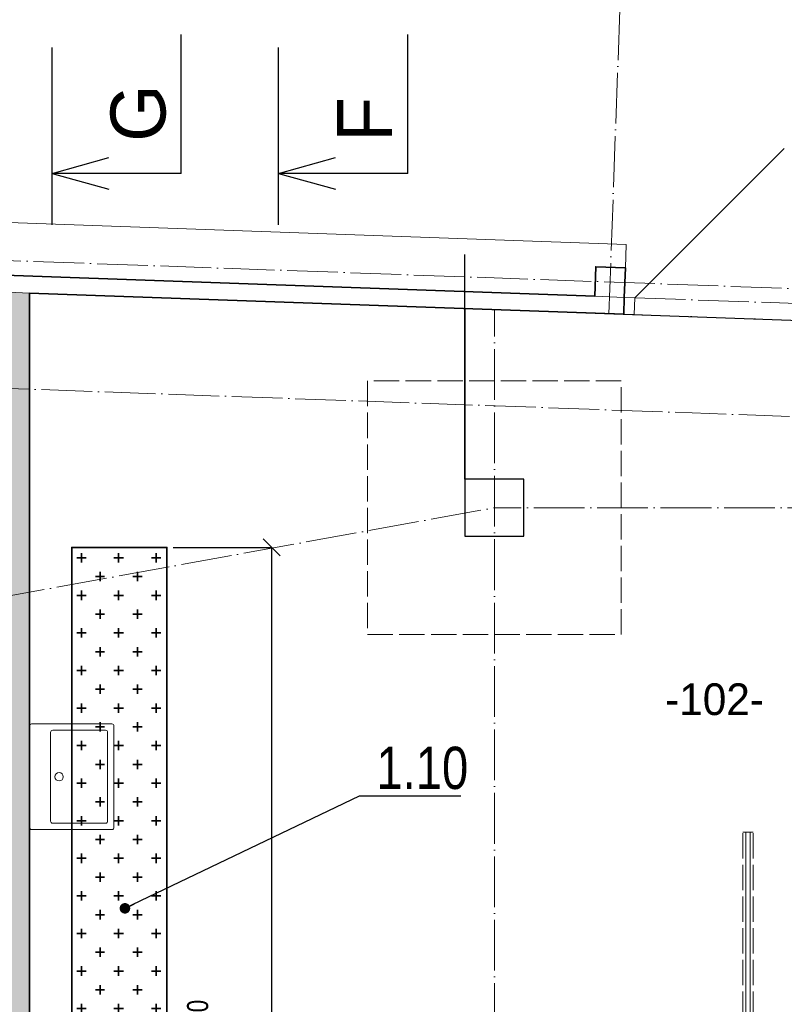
# Model space of a CAD drawing. Header units: millimetres. Extents: x 161070 to 520640, y 9197 to 248394.
# Tile 102 of 137: x 191651 to 195269, y 130459 to 135119. Entities that reach past the tile are written whole.
import ezdxf
from ezdxf.enums import TextEntityAlignment as Align

# ---------------------------------------------------------------- set-up
doc = ezdxf.new("R2010")
doc.units = ezdxf.units.MM
doc.header["$LTSCALE"] = 10
doc.linetypes.add('ACAD_ISO02W100', pattern=[15, 12, -3])
doc.linetypes.add('ACAD_ISO04W100', pattern=[30, 24, -3, 0, -3])
doc.layers.get('Defpoints').update_dxf_attribs({"color": 252})
doc.layers.add('netisk', color=253, linetype='Continuous', plot=False)
for name, color, linetype, lineweight in [('NS_tenka', 253, 'Continuous', 9), ('NS_tlusta', 253, 'Continuous', 15), ('NS_velmi_tlusta', 253, 'Continuous', 35), ('srafy', 253, 'Continuous', 9), ('tlusta', 253, 'Continuous', 15), ('velmi_tlusta', 253, 'Continuous', 35), ('VZT Odvod', 5, 'Continuous', 35), ('VZT Privod', 6, 'Continuous', 35), ('VZT-koty', 4, 'Continuous', 25)]:
    doc.layers.add(name, color=color, linetype=linetype, lineweight=lineweight)
for name, color, linetype in [('VZT CM', 1, 'Continuous'), ('VZT Privod-pozice_odkaz', 7, 'Continuous'), ('VZT Privod-pozice_text', 7, 'Continuous')]:
    doc.layers.add(name, color=color, linetype=linetype)
doc.layers.add('zarizovaci predmety', color=253, linetype='Continuous', lineweight=9, transparency=0.3)
doc.styles.add('Arial', font='arial.ttf')
doc.styles.add('laplan N', font='txt')
doc.styles.add('ROMAND', font='IC-SIMPLEX.SHX', dxfattribs={"width": 0.8})
doc.styles.add('Romans', font='romans.shx', dxfattribs={"width": 0.8})
doc.styles.get("Standard").update_dxf_attribs({"font": 'ic-simplex.shx', "width": 0.8})
doc.dimstyles.new('CADKON', dxfattribs={"dimscale": 50, "dimtxt": 2.5, "dimasz": 2.5, "dimexe": 1.8, "dimexo": 5, "dimgap": 0.6, "dimtad": 1, "dimrnd": 1, "dimtxsty": 'Standard', "dimblk1": 'ARCHTICK', "dimblk2": 'ARCHTICK', "dimsah": 1, "dimcen": 2.5, "dimadec": 1, "dimazin": 2, "dimtfac": 1, "dimtdec": 4, "dimtix": 1, "dimtmove": 1, "dimatfit": 3, "dimldrblk": 'OPEN30', "dimfxl": 5, "dimtolj": 1, "dimarcsym": 0})
doc.dimstyles.new('Standa 50', dxfattribs={"dimtxt": 100, "dimasz": 80, "dimexe": 0, "dimexo": 30, "dimgap": 30, "dimtad": 1, "dimdec": 0, "dimrnd": 1, "dimdsep": 46, "dimtxsty": 'Romans', "dimblk": 'OBLIQUE', "dimcen": 0, "dimclrd": 256, "dimclre": 256, "dimclrt": 256, "dimadec": 0, "dimazin": 0, "dimtfac": 1, "dimtdec": 0, "dimtofl": 0, "dimtmove": 0, "dimatfit": 3, "dimldrblk": 'OBLIQUE', "dimfxl": 1, "dimtvp": 1.1, "dimtolj": 1, "dimlwd": -1, "dimlwe": -1, "dimarcsym": 0})

# ---------------------------------------------------------------- blocks, each defined once
blk = doc.blocks.new('UMYVADLO')
at = {"layer": 'zarizovaci predmety'}
for p, q in [((29660, 15810), (29660, 16060)), ((29670, 16070), (30090, 16070)), ((30100, 16060), (30100, 15810)), ((30090, 15800), (29670, 15800))]:
    blk.add_line(p, q, dxfattribs=at)
blk.add_lwpolyline([(29640, 16170), (30120, 16170, -0.414214), (30130, 16160), (30130, 15780, -0.414214), (30120, 15770), (29640, 15770, -0.414214), (29630, 15780), (29630, 16160, -0.414214)], format="xyb", close=True, dxfattribs=at)
blk.add_circle((29880, 16030), 20, dxfattribs=at)
for centre, start, end in [((29670, 16060), 90, 180), ((30090, 16060), 0, 90), ((29670, 15810), 180, 270), ((30090, 15810), 270, 0)]:
    blk.add_arc(centre, 10, start, end, dxfattribs=at)
blk = doc.blocks.new('vd')
at = {"layer": 'srafy', "transparency": 33554610}
h = blk.add_hatch(dxfattribs=at)
h.set_pattern_fill('CEMENT_POTER', color=8, scale=30)
h.set_pattern_definition([(45, (315274.35, 92199.55), (-42.426407, 42.426407), []), (45, (315302.63, 92199.55), (-42.426407, 42.426407), [0, -30]), (45, (315330.916, 92199.55), (-42.426407, 42.426407), [0, -30])])
h.paths.add_polyline_path([(191697.2, 122674.3), (191697.2, 133825.5), (191597.2, 133829.1), (191597.2, 131136.3), (191597.2, 131086.3), (191597.2, 122674.3)])
at = {"layer": 'netisk', "color": 8}
blk.add_line((193757.2, 132944.3), (193757.2, 134007.7), dxfattribs=at)
blk.add_lwpolyline([(191696.9, 133825.5), (193757.2, 133751.9), (193757.2, 132944.3), (193757.2, 132674.3), (194037.2, 132674.3), (194037.2, 132944.3), (193757.2, 132944.3), (193757.2, 133751.9), (198737.2, 133574), (198737.2, 125774.3), (195697.2, 125774.3), (191697.2, 125774.3)], close=True, dxfattribs=at)
at = {"layer": 'NS_tenka', "color": 8, "linetype": 'ACAD_ISO02W100'}
for p, q in [((195072.2, 128899.3), (195072.2, 131274.3)), ((195072.2, 131274.3), (195122.2, 131274.3)), ((195122.2, 128899.3), (195122.2, 131274.3))]:
    blk.add_line(p, q, dxfattribs=at)
at = {"layer": 'NS_tenka', "color": 8}
for p, q in [((195087.2, 128899.3), (195087.2, 131274.3)), ((195107.2, 128899.3), (195107.2, 131274.3))]:
    blk.add_line(p, q, dxfattribs=at)
at = {"layer": 'NS_tlusta', "color": 8}
for p, q in [((194562, 133803.2), (195269.2, 134510.3)), ((194517.1, 133944.9), (194521, 134054.8)), ((191597.2, 133829.1), (191697.2, 133825.5)), ((194562, 133803.2), (194512.1, 133805)), ((194562, 133803.2), (194559.2, 133723.3)), ((194509.2, 133725), (194559.2, 133723.3))]:
    blk.add_line(p, q, dxfattribs=at)
at = {"layer": 'NS_tlusta', "color": 8, "linetype": 'ACAD_ISO04W100'}
for p, q in [((194562, 133803.2), (196560.8, 133731.8)), ((194559.2, 133723.3), (196557.9, 133651.8))]:
    blk.add_line(p, q, dxfattribs=at)
blk.add_lwpolyline([(187404.7, 132871.3), (190536.1, 132924.8), (190554.7, 133411), (205980.9, 132859.9)], dxfattribs=at)
at = {"layer": 'NS_tlusta', "color": 8, "linetype": 'ACAD_ISO02W100'}
blk.add_lwpolyline([(193297.2, 132209.3), (194497.2, 132209.3), (194497.2, 133409.3), (193297.2, 133409.3)], close=True, dxfattribs=at)
at = {"layer": 'NS_velmi_tlusta', "color": 8}
blk.add_line((194512.1, 133805), (194509.2, 133725), dxfattribs=at)
blk.add_lwpolyline([(191697.2, 133825.5), (191697.2, 125774.3)], dxfattribs=at)
at = {"layer": 'tlusta', "color": 8, "linetype": 'ACAD_ISO04W100'}
for p, q in [((194439.3, 133727.5), (194637.8, 139284)), ((190517.1, 134017.8), (214202, 133171.6)), ((193897.2, 120715.9), (193897.2, 133746.9)), ((187397.2, 131627.4), (193897.2, 132809.3)), ((209628.8, 132809.3), (193897.2, 132809.3))]:
    blk.add_line(p, q, dxfattribs=at)
at = {"layer": 'tlusta', "color": 8}
blk.add_line((194372.2, 133810), (194512.1, 133805), dxfattribs=at)
blk.add_lwpolyline([(194521, 134054.8), (189782.4, 134224.1)], dxfattribs=at)
at = {"layer": 'velmi_tlusta', "color": 8}
blk.add_line((194509.2, 133725), (191696.9, 133825.5), dxfattribs=at)
for points in [[(194372.2, 133810), (190514.6, 133947.8)], [(194512.1, 133805), (194517.1, 133944.9), (194377.2, 133949.9), (194372.2, 133810)]]:
    blk.add_lwpolyline(points, dxfattribs=at)
at = {"layer": 'zarizovaci predmety', "color": 8, "rotation": 89.99999999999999}
blk.add_blockref('UMYVADLO', (207867, 101656.3), dxfattribs=at)
blk = doc.blocks.new('*U2621')
at = {"color": 0, "linetype": 'ByBlock', "lineweight": -2}
for p, q in [((940.96, 0), (940.96, 1010.32)), ((0, 0), (413.1, 114.81)), ((0, 0), (413.1, -114.81))]:
    blk.add_line(p, q, dxfattribs=at)
at = {"color": 3, "linetype": 'ByBlock', "lineweight": -2}
blk.add_line((940.96, 0), (0, 0), dxfattribs=at)
at = {"color": 0, "linetype": 'ByBlock', "lineweight": -2, "style": 'ROMAND'}
blk.add_text('F', height=400, rotation=90, dxfattribs=at).set_placement((826.21, 229.62))
blk = doc.blocks.new('*U2907')
at = {"color": 0, "linetype": 'ByBlock', "lineweight": -2}
for p, q in [((940.96, 0), (940.96, 1010.32)), ((0, 0), (413.1, 114.81)), ((0, 0), (413.1, -114.81))]:
    blk.add_line(p, q, dxfattribs=at)
at = {"color": 3, "linetype": 'ByBlock', "lineweight": -2}
blk.add_line((940.96, 0), (0, 0), dxfattribs=at)
at = {"color": 0, "linetype": 'ByBlock', "lineweight": -2, "style": 'ROMAND'}
blk.add_text('G', height=400, rotation=90, dxfattribs=at).set_placement((826.21, 229.62))
blk = doc.blocks.new('_OBLIQUE')
at = {"color": 0, "linetype": 'ByBlock'}
blk.add_line((-0.5, -0.5), (0.5, 0.5), dxfattribs=at)
blk = doc.blocks.new('*D3566')
at = {"layer": 'Defpoints', "color": 0}
for p in [(192347.2, 132621.4), (192347.2, 127421.4), (192842.6, 127421.4)]:
    blk.add_point(p, dxfattribs=at)
at = {"layer": 'VZT-koty'}
for p, q in [((192377.2, 132621.4), (192842.6, 132621.4)), ((192842.6, 132621.4), (192842.6, 127421.4)), ((192377.2, 127421.4), (192842.6, 127421.4))]:
    blk.add_line(p, q, dxfattribs=at)
at = {"layer": 'VZT-koty', "xscale": 80, "yscale": 80, "zscale": 80}
for p, rotation in [((192842.6, 132621.4), 90), ((192842.6, 127421.4), 270)]:
    blk.add_blockref('_OBLIQUE', p, dxfattribs=dict(at, rotation=rotation))
at = {"layer": 'VZT-koty', "insert": (192762.6, 130021.4), "char_height": 100, "attachment_point": 5, "rotation": 90, "style": 'Romans'}
blk.add_mtext('\\A1;5200', dxfattribs=at)
blk = doc.blocks.new('_ArchTick')
at = {"color": 0, "const_width": 0.15}
blk.add_lwpolyline([(-0.5, -0.5), (0.5, 0.5)], dxfattribs=at)

msp = doc.modelspace()

# ---------------------------------------------------------------- hatches: boundary and pattern name
at = {"layer": 'VZT Privod', "transparency": 33554661}
h = msp.add_hatch(dxfattribs=at)
h.set_pattern_fill('BOURANE_KCE', color=3, scale=70, angle=90, style=0)
h.set_pattern_definition([(90, (-376.46, -2e-12), (-532, 533.4), [44.45, -488.95]), (90, (-198.66, 1e-14), (-532, 533.4), [44.45, -488.95]), (90, (-20.86, -2e-12), (-532, 533.4), [44.45, -488.95]), (180, (-0.007, 22.2), (2e-13, 533.4), [43.0784, -3148.9216]), (180, (-532, 555.6), (2e-13, 533.4), [43.0784, -3148.9216]), (180, (-1064, 1089), (2e-13, 533.4), [43.0784, -3148.9216]), (180, (-1596, 1622.4), (2e-13, 533.4), [43.0784, -3148.9216]), (180, (-2128, 2155.8), (2e-13, 533.4), [43.0784, -3148.9216]), (180, (-2660, 2689.2), (2e-13, 533.4), [43.0784, -3148.9216]), (180, (-176.44, 22.2), (2e-13, 533.4), [44.45, -3147.55]), (180, (-708.43, 555.6), (2e-13, 533.4), [44.45, -3147.55]), (180, (-1240.43, 1089), (2e-13, 533.4), [44.45, -3147.55]), (180, (-1772.43, 1622.4), (2e-13, 533.4), [44.45, -3147.55]), (180, (-2304.43, 2155.8), (2e-13, 533.4), [44.45, -3147.55]), (180, (-2836.43, 2689.2), (2e-13, 533.4), [44.45, -3147.55]), (180, (-354.24, 22.2), (2e-13, 533.4), [44.45, -3147.55]), (180, (-886.24, 555.6), (2e-13, 533.4), [44.45, -3147.55]), (180, (-1418.23, 1089), (2e-13, 533.4), [44.45, -3147.55]), (180, (-1950.23, 1622.4), (2e-13, 533.4), [44.45, -3147.55]), (180, (-2482.24, 2155.8), (2e-13, 533.4), [44.45, -3147.55]), (180, (-3014.24, 2689.2), (2e-13, 533.4), [44.45, -3147.55]), (180, (-354.24, 200), (2e-13, 533.4), [44.45, -3147.55]), (180, (-886.24, 733.4), (2e-13, 533.4), [44.45, -3147.55]), (180, (-1418.23, 1266.8), (2e-13, 533.4), [44.45, -3147.55]), (180, (-1950.23, 1800.2), (2e-13, 533.4), [44.45, -3147.55]), (180, (-2482.24, 2333.6), (2e-13, 533.4), [44.45, -3147.55]), (180, (-3014.24, 2867), (2e-13, 533.4), [44.45, -3147.55]), (180, (-354.24, 377.8), (2e-13, 533.4), [44.45, -3147.55]), (180, (-886.24, 911.2), (2e-13, 533.4), [44.45, -3147.55]), (180, (-1418.23, 1444.6), (2e-13, 533.4), [44.45, -3147.55]), (180, (-1950.23, 1978), (2e-13, 533.4), [44.45, -3147.55]), (180, (-2482.24, 2511.4), (2e-13, 533.4), [44.45, -3147.55]), (180, (-3014.24, 3044.8), (2e-13, 533.4), [44.45, -3147.55]), (90, (-376.46, 177.8), (-532, 533.4), [44.45, -488.95]), (90, (-376.46, 355.6), (-532, 533.4), [44.45, -488.95]), (90, (-287.56, 88.9), (-532, 533.4), [44.45, -488.95]), (90, (-287.56, 266.7), (-532, 533.4), [44.45, -488.95]), (90, (-198.66, 177.8), (-532, 533.4), [44.45, -488.95]), (90, (-198.66, 355.6), (-532, 533.4), [44.45, -488.95]), (90, (-109.76, 88.9), (-532, 533.4), [44.45, -488.95]), (90, (-109.76, 266.7), (-532, 533.4), [44.45, -488.95]), (90, (-20.86, 177.8), (-532, 533.4), [44.45, -488.95]), (90, (-20.86, 355.6), (-532, 533.4), [44.45, -488.95]), (180, (-87.53, 111.1), (2e-13, 533.4), [44.45, -3147.55]), (180, (-619.53, 644.5), (2e-13, 533.4), [44.45, -3147.55]), (180, (-1151.54, 1177.9), (2e-13, 533.4), [44.45, -3147.55]), (180, (-1683.54, 1711.3), (2e-13, 533.4), [44.45, -3147.55]), (180, (-2215.53, 2244.7), (2e-13, 533.4), [44.45, -3147.55]), (180, (-2747.53, 2778.1), (2e-13, 533.4), [44.45, -3147.55]), (180, (-265.33, 111.1), (2e-13, 533.4), [44.45, -3147.55]), (180, (-797.33, 644.5), (2e-13, 533.4), [44.45, -3147.55]), (180, (-1329.34, 1177.9), (2e-13, 533.4), [44.45, -3147.55]), (180, (-1861.34, 1711.3), (2e-13, 533.4), [44.45, -3147.55]), (180, (-2393.34, 2244.7), (2e-13, 533.4), [44.45, -3147.55]), (180, (-2925.34, 2778.1), (2e-13, 533.4), [44.45, -3147.55]), (180, (-0.007, 200), (2e-13, 533.4), [43.0784, -3148.9216]), (180, (-532, 733.4), (2e-13, 533.4), [43.0784, -3148.9216]), (180, (-1064, 1266.8), (2e-13, 533.4), [43.0784, -3148.9216]), (180, (-1596, 1800.2), (2e-13, 533.4), [43.0784, -3148.9216]), (180, (-2128, 2333.6), (2e-13, 533.4), [43.0784, -3148.9216]), (180, (-2660, 2867), (2e-13, 533.4), [43.0784, -3148.9216]), (180, (-176.44, 200), (2e-13, 533.4), [44.45, -3147.55]), (180, (-708.43, 733.4), (2e-13, 533.4), [44.45, -3147.55]), (180, (-1240.43, 1266.8), (2e-13, 533.4), [44.45, -3147.55]), (180, (-1772.43, 1800.2), (2e-13, 533.4), [44.45, -3147.55]), (180, (-2304.43, 2333.6), (2e-13, 533.4), [44.45, -3147.55]), (180, (-2836.43, 2867), (2e-13, 533.4), [44.45, -3147.55]), (180, (-87.53, 288.9), (2e-13, 533.4), [44.45, -3147.55]), (180, (-619.53, 822.3), (2e-13, 533.4), [44.45, -3147.55]), (180, (-1151.54, 1355.7), (2e-13, 533.4), [44.45, -3147.55]), (180, (-1683.54, 1889.1), (2e-13, 533.4), [44.45, -3147.55]), (180, (-2215.53, 2422.5), (2e-13, 533.4), [44.45, -3147.55]), (180, (-2747.53, 2955.9), (2e-13, 533.4), [44.45, -3147.55]), (180, (-265.33, 288.9), (2e-13, 533.4), [44.45, -3147.55]), (180, (-797.33, 822.3), (2e-13, 533.4), [44.45, -3147.55]), (180, (-1329.34, 1355.7), (2e-13, 533.4), [44.45, -3147.55]), (180, (-1861.34, 1889.1), (2e-13, 533.4), [44.45, -3147.55]), (180, (-2393.34, 2422.5), (2e-13, 533.4), [44.45, -3147.55]), (180, (-2925.34, 2955.9), (2e-13, 533.4), [44.45, -3147.55]), (180, (-0.007, 377.8), (2e-13, 533.4), [43.0784, -3148.9216]), (180, (-532, 911.2), (2e-13, 533.4), [43.0784, -3148.9216]), (180, (-1064, 1444.6), (2e-13, 533.4), [43.0784, -3148.9216]), (180, (-1596, 1978), (2e-13, 533.4), [43.0784, -3148.9216]), (180, (-2128, 2511.4), (2e-13, 533.4), [43.0784, -3148.9216]), (180, (-2660, 3044.8), (2e-13, 533.4), [43.0784, -3148.9216]), (180, (-176.44, 377.8), (2e-13, 533.4), [44.45, -3147.55]), (180, (-708.43, 911.2), (2e-13, 533.4), [44.45, -3147.55]), (180, (-1240.43, 1444.6), (2e-13, 533.4), [44.45, -3147.55]), (180, (-1772.43, 1978), (2e-13, 533.4), [44.45, -3147.55]), (180, (-2304.43, 2511.4), (2e-13, 533.4), [44.45, -3147.55]), (180, (-2836.43, 3044.8), (2e-13, 533.4), [44.45, -3147.55]), (90, (-465.36, 88.9), (-532, 533.4), [44.45, -488.95]), (90, (-465.36, 266.7), (-532, 533.4), [44.45, -488.95]), (180, (-443.13, 111.1), (2e-13, 533.4), [44.45, -3147.55]), (180, (-975.13, 644.5), (2e-13, 533.4), [44.45, -3147.55]), (180, (-1507.13, 1177.9), (2e-13, 533.4), [44.45, -3147.55]), (180, (-2039.13, 1711.3), (2e-13, 533.4), [44.45, -3147.55]), (180, (-2571.14, 2244.7), (2e-13, 533.4), [44.45, -3147.55]), (180, (-3103.14, 2778.1), (2e-13, 533.4), [44.45, -3147.55]), (180, (-443.13, 288.9), (2e-13, 533.4), [44.45, -3147.55]), (180, (-975.13, 822.3), (2e-13, 533.4), [44.45, -3147.55]), (180, (-1507.13, 1355.7), (2e-13, 533.4), [44.45, -3147.55]), (180, (-2039.13, 1889.1), (2e-13, 533.4), [44.45, -3147.55]), (180, (-2571.14, 2422.5), (2e-13, 533.4), [44.45, -3147.55]), (180, (-3103.14, 2955.9), (2e-13, 533.4), [44.45, -3147.55]), (90, (-465.36, 444.5), (-532, 533.4), [44.45, -488.95]), (90, (-287.56, 444.5), (-532, 533.4), [44.45, -488.95]), (90, (-109.76, 444.5), (-532, 533.4), [44.45, -488.95]), (180, (-87.53, 466.7), (2e-13, 533.4), [44.45, -3147.55]), (180, (-619.53, 1000.1), (2e-13, 533.4), [44.45, -3147.55]), (180, (-1151.54, 1533.5), (2e-13, 533.4), [44.45, -3147.55]), (180, (-1683.54, 2066.9), (2e-13, 533.4), [44.45, -3147.55]), (180, (-2215.53, 2600.3), (2e-13, 533.4), [44.45, -3147.55]), (180, (-2747.53, 3133.7), (2e-13, 533.4), [44.45, -3147.55]), (180, (-265.33, 466.7), (2e-13, 533.4), [44.45, -3147.55]), (180, (-797.33, 1000.1), (2e-13, 533.4), [44.45, -3147.55]), (180, (-1329.34, 1533.5), (2e-13, 533.4), [44.45, -3147.55]), (180, (-1861.34, 2066.9), (2e-13, 533.4), [44.45, -3147.55]), (180, (-2393.34, 2600.3), (2e-13, 533.4), [44.45, -3147.55]), (180, (-2925.34, 3133.7), (2e-13, 533.4), [44.45, -3147.55]), (180, (-443.13, 466.7), (2e-13, 533.4), [44.45, -3147.55]), (180, (-975.13, 1000.1), (2e-13, 533.4), [44.45, -3147.55]), (180, (-1507.13, 1533.5), (2e-13, 533.4), [44.45, -3147.55]), (180, (-2039.13, 2066.9), (2e-13, 533.4), [44.45, -3147.55]), (180, (-2571.14, 2600.3), (2e-13, 533.4), [44.45, -3147.55]), (180, (-3103.14, 3133.7), (2e-13, 533.4), [44.45, -3147.55])])
h.paths.add_polyline_path([(192347.2, 127421.4), (192347.2, 132621.4), (191897.2, 132621.4), (191897.2, 127421.4)])

# ---------------------------------------------------------------- linework, layer by layer
at = {"color": 3}
for p, q in [((191803.7, 134148.6), (191803.7, 134987.1)), ((192876, 134148.6), (192876, 134987.1))]:
    msp.add_line(p, q, dxfattribs=at)
at = {"layer": 'VZT Privod'}
msp.add_lwpolyline([(192347.2, 127421.4), (192347.2, 132621.4), (191897.2, 132621.4), (191897.2, 127421.4)], close=True, dxfattribs=at)

# ---------------------------------------------------------------- block references
at = {"color": 3, "xscale": 0.65, "yscale": 0.65, "zscale": 0.65, "rotation": 360}
for name, p in [('*U2907', (191803.7, 134392)), ('*U2621', (192876, 134392))]:
    msp.add_blockref(name, p, dxfattribs=at)
at = {"layer": 'VZT Odvod'}
msp.add_blockref('vd', (0, 0), dxfattribs=at)

# ---------------------------------------------------------------- texts
at = {"layer": 'VZT CM', "insert": (194704.8, 131978.1), "char_height": 150, "attachment_point": 1, "style": 'laplan N'}
msp.add_mtext_dynamic_manual_height_columns('{\\F.shx;-102-}', width=5545.815, gutter_width=500, heights=[5545.8], dxfattribs=at)
at = {"layer": 'VZT Privod-pozice_text', "color": 210, "insert": (193338.5, 131475.4), "char_height": 200, "attachment_point": 7, "style": 'Arial'}
msp.add_mtext('\\W0.8\\H200.0\\C210;1.10', dxfattribs=at)
at = {"layer": 'VZT-koty', "width": 0.8}
msp.add_text('OSA+3650', height=100, rotation=90, dxfattribs=at).set_placement((192542.5, 130217.4), align=Align.CENTER)

# ---------------------------------------------------------------- dimensions: what is measured, and where the dimension line sits
at = {"layer": 'VZT-koty'}
dim = msp.add_linear_dim(base=(192842.6, 127421.4), p1=(192347.2, 132621.4), p2=(192347.2, 127421.4), angle=90, dimstyle='Standa 50', dxfattribs=at)
dim.commit()
dim.dimension.update_dxf_attribs({"geometry": '*D3566', "text_midpoint": (192762.6, 130021.4)})

# ---------------------------------------------------------------- leaders
at = {"layer": 'VZT Privod-pozice_odkaz', "color": 102, "annotation_type": 0, "has_hookline": 1, "hookline_direction": 0, "text_width": 399.5}
msp.add_leader([(192148.8, 130913.4), (193258.5, 131445.4), (193308.5, 131445.4)], dimstyle='CADKON', override={"dimscale": 50, "dimasz": 1, "dimgap": 0.6, "dimldrblk": 'Dot'}, dxfattribs=at)

doc.saveas('drawing.dxf')
